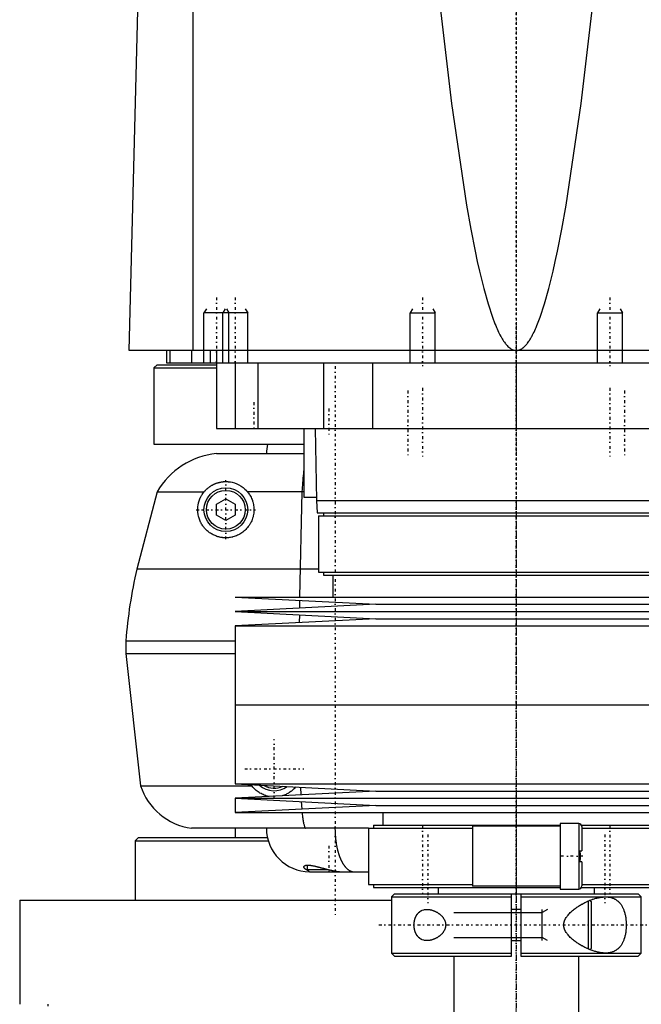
# Model space of a CAD drawing. Extents: x -90 to 90, y -1 to 818.
# Tile 2 of 5: x -80 to 20, y 288 to 446. Entities that reach past the tile are written whole.
import ezdxf

# ---------------------------------------------------------------- set-up
doc = ezdxf.new("R2010")
doc.units = 0
doc.linetypes.add('CENTER', pattern=[1.5, 0.45, -0.5, 0.05, -0.5])
for name, color, linetype in [('AM_0', 7, 'CONTINUOUS'), ('AM_10', 7, 'CONTINUOUS'), ('AM_7', 7, 'CENTER')]:
    doc.layers.add(name, color=color, linetype=linetype)

msp = doc.modelspace()

# ---------------------------------------------------------------- linework, layer by layer
at = {"layer": 'AM_0', "color": 7, "linetype": 'CONTINUOUS'}
for p, q in [((-51.74, 393), (-51.74, 453.55)), ((-62, 393), (-60.5, 449.85)), ((62, 393), (-62, 393)), ((-56, 393), (-56, 391)), ((-55.47, 393), (-55.47, 391)), ((-52, 393), (-52, 391)), ((-49, 393), (-49, 391)), ((-48, 393), (-48, 380.5)), ((-57.5, 390.7), (-58, 390.2)), ((-58, 390.2), (-58, 378)), ((-58, 390.2), (-48.01, 390.2)), ((-57.5, 390.7), (-48.01, 390.7)), ((-56, 391), (56, 391)), ((-45, 391), (-45, 380.5)), ((-41.36, 391), (-41.36, 380.5)), ((-30.85, 391), (-30.85, 380.5)), ((-23, 391), (-23, 380.5)), ((-13, 391), (-13, 391)), ((0, 391), (0, 380.5)), ((13, 391), (13, 391)), ((-48, 380.5), (48, 380.5)), ((-34, 380.5), (-34, 369.5)), ((-32.18, 380.5), (-32, 369)), ((-58, 378), (-34.04, 378)), ((-48, 376.5), (-34.01, 376.5)), ((-57.5, 370.35), (-60.75, 358)), ((-57.5, 370.35), (-49.98, 370.35)), ((-48, 368.37), (-46.5, 369.23)), ((-46.5, 369.23), (-45, 368.37)), ((-34, 370.35), (-43.02, 370.35)), ((-34.32, 370.35), (-34.69, 353.5)), ((-34, 369.5), (-32.01, 369.5)), ((-32, 369), (-31.9, 367)), ((-32, 369), (32, 369)), ((-48, 366.63), (-48, 368.37)), ((-45, 368.37), (-45, 366.63)), ((-46.5, 365.77), (-48, 366.63)), ((-45, 366.63), (-46.5, 365.77)), ((-31.9, 367), (31.9, 367)), ((-31.65, 366.5), (-31.65, 357.5)), ((-31.65, 366.5), (31.65, 366.5)), ((-30.85, 367), (-30.85, 366.5)), ((-31.65, 358), (-60.75, 358)), ((-31.65, 357.5), (31.65, 357.5)), ((-30.85, 357.5), (-30.85, 357)), ((-30.85, 357), (30.85, 357)), ((-29.35, 357), (-29.35, 353.5)), ((-45, 353.5), (-22.5, 352.35)), ((-45, 353.5), (45, 353.5)), ((-22.5, 352.35), (-45, 351.2)), ((-34.7, 352.98), (-34.72, 351.73)), ((-22.5, 352.35), (22.5, 352.35)), ((-45, 351.2), (-22.5, 350.05)), ((-45, 351.2), (45, 351.2)), ((-22.5, 350.05), (-45, 348.9)), ((-34.73, 350.68), (-34.74, 349.42)), ((-22.5, 350.05), (22.5, 350.05)), ((-45, 348.9), (-45, 336.25)), ((-45, 348.9), (45, 348.9)), ((-62.5, 346.5), (-62.5, 344.5)), ((-62.5, 346.5), (-45.01, 346.5)), ((-62.5, 344.5), (-60.15, 323.3)), ((-62.5, 344.5), (-45.01, 344.5)), ((-45, 336.25), (0, 336.25)), ((-45, 336.25), (-45, 323.6)), ((-45, 336.25), (45, 336.25)), ((-60.15, 323.3), (-42.35, 323.3)), ((-45, 323.6), (-22.5, 322.45)), ((-45, 323.6), (45, 323.6)), ((-22.5, 322.45), (-45, 321.3)), ((-34.55, 323.06), (-34.5, 321.83)), ((-22.5, 322.45), (22.5, 322.45)), ((-45, 321.3), (-22.5, 320.15)), ((-45, 321.3), (45, 321.3)), ((-45, 321.3), (-45, 319)), ((-22.5, 320.15), (-45, 319)), ((-34.44, 320.76), (-34.35, 319.54)), ((-22.5, 320.15), (22.5, 320.15)), ((-45, 319), (45, 319)), ((-21.35, 319), (-21.35, 317)), ((-22.85, 317), (-22.85, 316.5)), ((-22.85, 317), (7.01, 317)), ((10, 317.25), (7, 317.25)), ((7, 317.25), (7, 306.75)), ((10, 317.25), (10, 306.75)), ((10.44, 317), (22.85, 317)), ((-23.65, 316.5), (-52, 316.5)), ((-45, 316.5), (-45, 315)), ((-23.65, 316.5), (-23.65, 307.5)), ((-23.65, 316.5), (-7.01, 316.5)), ((-7, 316.8), (-7, 307.2)), ((7, 316.8), (-7, 316.8)), ((10.5, 316.75), (10.5, 312.9)), ((10.5, 316.5), (23.65, 316.5)), ((-60.5, 315), (-61, 314.5)), ((-61, 314.5), (-61, 305)), ((-61, 314.5), (-39.74, 314.5)), ((-60.5, 315), (-39.88, 315)), ((10.15, 312.9), (10.5, 312.9)), ((10.5, 311.1), (10.15, 311.1)), ((10.5, 311.1), (10.5, 307.25)), ((-33.5, 310.59), (-33.5, 309.9)), ((-33.5, 309.9), (-33.1, 309.5)), ((-33.5, 309.9), (-30.21, 309.9)), ((-33.1, 309.5), (-23.67, 309.5)), ((-23.65, 307.5), (-7.01, 307.5)), ((-22.85, 307.5), (-22.85, 307)), ((10.5, 307.5), (23.65, 307.5)), ((-22.85, 307), (7.01, 307)), ((-19.5, 306), (-20, 305.5)), ((-19.5, 306), (-0.75, 306)), ((-12.5, 307), (-12.5, 306)), ((7, 307.2), (-7, 307.2)), ((-0.75, 306), (0.75, 306)), ((-0.75, 296), (-0.75, 306)), ((0.75, 306), (19.5, 306)), ((0.75, 306), (0.75, 296)), ((7, 306.75), (10, 306.75)), ((10.44, 307), (22.85, 307)), ((12.5, 306), (12.5, 307)), ((20, 305.5), (19.5, 306)), ((-79.5, 305), (-79.5, 288.3)), ((-79.5, 305), (-20.02, 305)), ((-20, 305.5), (-20, 296.5)), ((-20, 305.5), (-0.75, 305.5)), ((0.75, 305.5), (20, 305.5)), ((11.5, 304.83), (11.5, 297.17)), ((12, 304.75), (11.8, 304.95)), ((12, 304.75), (12, 297.25)), ((20, 296.5), (20, 305.5)), ((0.75, 303.5), (-0.75, 303.5)), ((-0.75, 298.5), (0.75, 298.5)), ((-20, 296.5), (-19.5, 296)), ((-20, 296.5), (-0.75, 296.5)), ((0.75, 296.5), (20, 296.5)), ((11.8, 297.05), (12, 297.25)), ((19.5, 296), (20, 296.5)), ((-19.5, 296), (-0.75, 296)), ((-10, 296), (-10, 266)), ((0.75, 296), (19.5, 296)), ((10, 266), (10, 296)), ((-75, 288.3), (-75, 288))]:
    msp.add_line(p, q, dxfattribs=at)
for points in [[(-12.4, 449.85, 0), (-10.36, 432.54, 0), (-7.97, 416.27, 0), (-7.28, 412.41, 0), (-6.59, 408.89, 0), (-6.24, 407.26, 0), (-5.9, 405.72, 0), (-5.21, 402.91, 0), (-4.52, 400.44, 0), (-3.82, 398.33, 0), (-3.42, 397.26, 0), (-3.3, 396.98, 0), (-3.19, 396.7, 0), (-3.13, 396.57, 0), (-3.07, 396.44, 0), (-2.95, 396.18, 0), (-2.84, 395.94, 0), (-2.72, 395.7, 0), (-2.61, 395.48, 0), (-2.49, 395.26, 0), (-2.43, 395.16, 0), (-2.38, 395.06, 0), (-2.26, 394.86, 0), (-2.14, 394.68, 0), (-2.09, 394.59, 0), (-2.03, 394.5, 0), (-1.91, 394.33, 0), (-1.8, 394.18, 0), (-1.74, 394.1, 0), (-1.68, 394.03, 0), (-1.56, 393.89, 0), (-1.45, 393.77, 0), (-1.33, 393.65, 0), (-1.22, 393.54, 0), (-1.1, 393.44, 0), (-1.04, 393.4, 0), (-0.99, 393.35, 0), (-0.87, 393.28, 0), (-0.75, 393.21, 0), (-0.64, 393.15, 0), (-0.57, 393.12, 0), (-0.55, 393.11, 0), (-0.53, 393.1, 0), (-0.52, 393.1, 0), (-0.51, 393.1, 0), (-0.49, 393.09, 0), (-0.47, 393.08, 0), (-0.45, 393.08, 0), (-0.43, 393.07, 0), (-0.42, 393.06, 0), (-0.41, 393.06, 0), (-0.4, 393.06, 0), (-0.38, 393.05, 0), (-0.36, 393.05, 0), (-0.35, 393.04, 0), (-0.34, 393.04, 0), (-0.32, 393.04, 0), (-0.3, 393.03, 0), (-0.29, 393.03, 0), (-0.28, 393.03, 0), (-0.26, 393.02, 0), (-0.24, 393.02, 0), (-0.22, 393.02, 0), (-0.2, 393.01, 0), (-0.18, 393.01, 0), (-0.17, 393.01, 0), (-0.16, 393.01, 0), (-0.14, 393.01, 0), (-0.13, 393.01, 0), (-0.11, 393, 0), (-0.09, 393, 0), (-0.07, 393, 0), (-0.06, 393, 0), (-0.05, 393, 0), (-0.03, 393, 0), (-0.01, 393, 0), (0, 393, 0)], [(0, 393, 0), (0.01, 393, 0), (0.03, 393, 0), (0.05, 393, 0), (0.06, 393, 0), (0.07, 393, 0), (0.09, 393, 0), (0.11, 393, 0), (0.13, 393.01, 0), (0.14, 393.01, 0), (0.16, 393.01, 0), (0.17, 393.01, 0), (0.18, 393.01, 0), (0.2, 393.01, 0), (0.22, 393.02, 0), (0.24, 393.02, 0), (0.26, 393.02, 0), (0.28, 393.03, 0), (0.29, 393.03, 0), (0.3, 393.03, 0), (0.32, 393.04, 0), (0.34, 393.04, 0), (0.35, 393.04, 0), (0.36, 393.05, 0), (0.38, 393.05, 0), (0.4, 393.06, 0), (0.41, 393.06, 0), (0.42, 393.06, 0), (0.43, 393.07, 0), (0.45, 393.08, 0), (0.47, 393.08, 0), (0.49, 393.09, 0), (0.51, 393.1, 0), (0.52, 393.1, 0), (0.53, 393.1, 0), (0.55, 393.11, 0), (0.57, 393.12, 0), (0.59, 393.13, 0), (0.61, 393.13, 0), (0.63, 393.14, 0), (0.64, 393.15, 0), (0.65, 393.15, 0), (0.67, 393.16, 0), (0.69, 393.17, 0), (0.75, 393.21, 0), (0.87, 393.28, 0), (0.99, 393.35, 0), (1.04, 393.4, 0), (1.1, 393.44, 0), (1.22, 393.54, 0), (1.33, 393.65, 0), (1.45, 393.77, 0), (1.56, 393.89, 0), (1.68, 394.03, 0), (1.74, 394.1, 0), (1.8, 394.18, 0), (1.91, 394.33, 0), (2.03, 394.5, 0), (2.09, 394.59, 0), (2.14, 394.68, 0), (2.26, 394.86, 0), (2.38, 395.06, 0), (2.43, 395.16, 0), (2.49, 395.26, 0), (2.61, 395.48, 0), (2.72, 395.7, 0), (2.84, 395.94, 0), (2.95, 396.18, 0), (3.07, 396.44, 0), (3.13, 396.57, 0), (3.19, 396.7, 0), (3.3, 396.98, 0), (3.42, 397.26, 0), (3.82, 398.33, 0), (4.52, 400.44, 0), (5.21, 402.91, 0), (5.9, 405.72, 0), (6.24, 407.26, 0), (6.59, 408.89, 0), (7.28, 412.41, 0), (7.97, 416.27, 0), (10.36, 432.54, 0), (12.4, 449.85, 0)], [(-34, 374.03, 0), (-34.01, 373.95, 0), (-34.03, 373.77, 0), (-34.05, 373.6, 0), (-34.06, 373.51, 0), (-34.07, 373.42, 0), (-34.09, 373.24, 0), (-34.11, 373.05, 0), (-34.13, 372.85, 0), (-34.15, 372.66, 0), (-34.17, 372.45, 0), (-34.18, 372.35, 0), (-34.19, 372.25, 0), (-34.2, 372.04, 0), (-34.22, 371.83, 0), (-34.24, 371.61, 0), (-34.25, 371.39, 0), (-34.27, 371.16, 0), (-34.27, 371.05, 0), (-34.28, 370.93, 0), (-34.29, 370.7, 0), (-34.31, 370.47, 0), (-34.32, 370.35, 0)], [(-49.98, 370.35, 0), (-49.95, 370.39, 0), (-49.89, 370.45, 0), (-49.83, 370.52, 0), (-49.8, 370.56, 0), (-49.77, 370.59, 0), (-49.71, 370.66, 0), (-49.64, 370.72, 0), (-49.58, 370.78, 0), (-49.51, 370.84, 0), (-49.45, 370.9, 0), (-49.41, 370.93, 0), (-49.38, 370.96, 0), (-49.31, 371.02, 0), (-49.24, 371.07, 0), (-49.17, 371.13, 0), (-49.09, 371.18, 0), (-49.02, 371.23, 0), (-48.99, 371.25, 0), (-48.95, 371.28, 0), (-48.88, 371.32, 0), (-48.8, 371.37, 0), (-48.77, 371.39, 0), (-48.73, 371.41, 0), (-48.65, 371.45, 0), (-48.58, 371.49, 0), (-48.54, 371.51, 0), (-48.5, 371.53, 0), (-48.43, 371.57, 0), (-48.35, 371.6, 0), (-48.28, 371.63, 0), (-48.2, 371.67, 0), (-48.12, 371.7, 0), (-48.09, 371.71, 0), (-48.05, 371.73, 0), (-47.97, 371.75, 0), (-47.89, 371.78, 0), (-47.82, 371.8, 0), (-47.74, 371.82, 0), (-47.67, 371.85, 0), (-47.63, 371.86, 0), (-47.59, 371.87, 0), (-47.52, 371.88, 0), (-47.44, 371.9, 0), (-47.37, 371.92, 0), (-47.29, 371.93, 0), (-47.22, 371.94, 0), (-47.18, 371.95, 0), (-47.14, 371.95, 0), (-47.07, 371.96, 0), (-47, 371.97, 0), (-46.92, 371.98, 0), (-46.85, 371.99, 0), (-46.78, 371.99, 0), (-46.74, 371.99, 0), (-46.71, 372, 0), (-46.64, 372, 0), (-46.56, 372, 0), (-46.49, 372, 0), (-46.42, 372, 0), (-46.35, 372, 0), (-46.32, 372, 0), (-46.28, 371.99, 0), (-46.21, 371.99, 0), (-46.15, 371.99, 0), (-46.11, 371.98, 0), (-46.08, 371.98, 0), (-46.01, 371.97, 0), (-45.94, 371.97, 0), (-45.91, 371.96, 0), (-45.87, 371.96, 0), (-45.81, 371.95, 0), (-45.74, 371.94, 0), (-45.51, 371.89, 0), (-45.13, 371.79, 0), (-44.76, 371.65, 0), (-44.4, 371.48, 0), (-44.06, 371.28, 0), (-43.9, 371.17, 0), (-43.74, 371.06, 0), (-43.44, 370.8, 0), (-43.27, 370.63, 0), (-43.22, 370.58, 0), (-43.18, 370.53, 0), (-43.15, 370.51, 0), (-43.13, 370.48, 0), (-43.08, 370.43, 0), (-43.04, 370.38, 0), (-43.02, 370.35, 0)], [(-43.02, 370.35, 0), (-42.96, 370.28, 0), (-42.85, 370.14, 0), (-42.75, 369.99, 0), (-42.7, 369.91, 0), (-42.65, 369.83, 0), (-42.56, 369.67, 0), (-42.47, 369.5, 0), (-42.38, 369.32, 0), (-42.31, 369.14, 0), (-42.24, 368.95, 0), (-42.21, 368.86, 0), (-42.18, 368.76, 0), (-42.13, 368.56, 0), (-42.08, 368.36, 0), (-42.05, 368.16, 0), (-42.02, 367.96, 0), (-42.01, 367.75, 0), (-42, 367.65, 0), (-42, 367.55, 0), (-42, 367.35, 0), (-42.01, 367.14, 0), (-42.02, 367.04, 0), (-42.03, 366.94, 0), (-42.06, 366.74, 0), (-42.1, 366.54, 0), (-42.13, 366.44, 0), (-42.15, 366.34, 0), (-42.21, 366.13, 0), (-42.28, 365.93, 0), (-42.36, 365.73, 0), (-42.45, 365.54, 0), (-42.55, 365.35, 0), (-42.6, 365.25, 0), (-42.66, 365.16, 0), (-42.77, 364.98, 0), (-42.9, 364.8, 0), (-43.03, 364.64, 0), (-43.17, 364.48, 0), (-43.31, 364.32, 0), (-43.39, 364.25, 0), (-43.46, 364.18, 0), (-43.62, 364.04, 0), (-43.77, 363.92, 0), (-43.94, 363.8, 0), (-44.1, 363.69, 0), (-44.27, 363.59, 0), (-44.36, 363.54, 0), (-44.45, 363.5, 0), (-44.62, 363.41, 0), (-44.8, 363.33, 0), (-44.99, 363.26, 0), (-45.17, 363.2, 0), (-45.36, 363.15, 0), (-45.45, 363.12, 0), (-45.54, 363.1, 0), (-45.73, 363.07, 0), (-45.91, 363.04, 0), (-46.09, 363.02, 0), (-46.28, 363.01, 0), (-46.45, 363, 0), (-46.54, 363, 0), (-46.63, 363, 0), (-46.8, 363.01, 0), (-46.97, 363.02, 0), (-47.05, 363.03, 0), (-47.14, 363.05, 0), (-47.3, 363.07, 0), (-47.45, 363.1, 0), (-47.53, 363.12, 0), (-47.61, 363.14, 0), (-47.77, 363.18, 0), (-47.93, 363.23, 0), (-48.08, 363.29, 0), (-48.23, 363.35, 0), (-48.38, 363.41, 0), (-48.46, 363.45, 0), (-48.53, 363.48, 0), (-48.67, 363.56, 0), (-48.82, 363.64, 0), (-48.95, 363.73, 0), (-49.09, 363.82, 0), (-49.22, 363.91, 0), (-49.28, 363.96, 0), (-49.35, 364.01, 0), (-49.47, 364.12, 0), (-49.59, 364.23, 0), (-49.7, 364.34, 0), (-49.81, 364.45, 0), (-49.92, 364.57, 0), (-49.97, 364.63, 0), (-50.02, 364.69, 0), (-50.11, 364.82, 0), (-50.2, 364.94, 0), (-50.29, 365.07, 0), (-50.37, 365.21, 0), (-50.45, 365.35, 0), (-50.49, 365.43, 0), (-50.53, 365.5, 0), (-50.6, 365.65, 0), (-50.67, 365.81, 0), (-50.73, 365.97, 0), (-50.79, 366.14, 0), (-50.84, 366.31, 0), (-50.86, 366.4, 0), (-50.88, 366.49, 0), (-50.92, 366.67, 0), (-50.95, 366.85, 0), (-50.97, 366.94, 0), (-50.98, 367.04, 0), (-50.99, 367.22, 0), (-51, 367.42, 0), (-51, 367.51, 0), (-51, 367.61, 0), (-50.99, 367.8, 0), (-50.97, 368, 0), (-50.95, 368.2, 0), (-50.91, 368.4, 0), (-50.88, 368.51, 0), (-50.88, 368.55, 0), (-50.87, 368.58, 0), (-50.86, 368.6, 0), (-50.86, 368.61, 0), (-50.85, 368.65, 0), (-50.84, 368.68, 0), (-50.84, 368.7, 0), (-50.83, 368.71, 0), (-50.82, 368.75, 0), (-50.81, 368.78, 0), (-50.81, 368.8, 0), (-50.8, 368.81, 0), (-50.79, 368.85, 0), (-50.78, 368.88, 0), (-50.77, 368.91, 0), (-50.76, 368.95, 0), (-50.75, 368.98, 0), (-50.74, 369, 0), (-50.74, 369.01, 0), (-50.73, 369.05, 0), (-50.71, 369.08, 0), (-50.7, 369.11, 0), (-50.69, 369.14, 0), (-50.68, 369.18, 0), (-50.67, 369.19, 0), (-50.66, 369.21, 0), (-50.65, 369.24, 0), (-50.64, 369.27, 0), (-50.62, 369.31, 0), (-50.61, 369.34, 0), (-50.59, 369.37, 0), (-50.59, 369.39, 0), (-50.58, 369.4, 0), (-50.56, 369.43, 0), (-50.55, 369.47, 0), (-50.49, 369.58, 0), (-50.39, 369.76, 0), (-50.34, 369.85, 0), (-50.28, 369.94, 0), (-50.17, 370.11, 0), (-50.05, 370.27, 0), (-49.98, 370.35, 0)], [(-42.35, 323.3, 0), (-42.37, 323.33, 0), (-42.41, 323.38, 0), (-42.45, 323.44, 0), (-42.47, 323.47, 0)], [(-39.58, 321.58, 0), (-39.67, 321.59, 0), (-39.85, 321.64, 0), (-40.02, 321.68, 0), (-40.11, 321.71, 0), (-40.2, 321.74, 0), (-40.37, 321.8, 0), (-40.54, 321.87, 0), (-40.71, 321.95, 0), (-40.87, 322.03, 0), (-41.04, 322.12, 0), (-41.12, 322.17, 0), (-41.19, 322.22, 0), (-41.35, 322.33, 0), (-41.5, 322.44, 0), (-41.64, 322.55, 0), (-41.78, 322.68, 0), (-41.92, 322.81, 0), (-41.99, 322.87, 0), (-42.05, 322.94, 0), (-42.17, 323.08, 0), (-42.29, 323.23, 0), (-42.35, 323.3, 0)], [(-35.31, 323.1, 0), (-35.35, 323.05, 0), (-35.45, 322.94, 0), (-35.55, 322.83, 0), (-35.61, 322.78, 0), (-35.66, 322.73, 0), (-35.77, 322.63, 0), (-35.88, 322.54, 0), (-35.99, 322.44, 0), (-36.11, 322.36, 0), (-36.23, 322.27, 0), (-36.29, 322.23, 0), (-36.35, 322.19, 0), (-36.47, 322.12, 0), (-36.6, 322.05, 0), (-36.73, 321.98, 0), (-36.86, 321.92, 0), (-36.99, 321.86, 0), (-37.06, 321.83, 0), (-37.13, 321.8, 0), (-37.26, 321.75, 0), (-37.4, 321.71, 0), (-37.47, 321.68, 0)], [(-34.3, 319, 0), (-34.29, 318.88, 0), (-34.27, 318.67, 0), (-34.24, 318.46, 0), (-34.23, 318.36, 0), (-34.22, 318.26, 0), (-34.19, 318.08, 0), (-34.16, 317.9, 0), (-34.13, 317.73, 0), (-34.11, 317.56, 0), (-34.08, 317.41, 0), (-34.06, 317.34, 0), (-34.05, 317.27, 0), (-34.02, 317.14, 0), (-33.98, 317.02, 0), (-33.95, 316.91, 0), (-33.92, 316.81, 0), (-33.89, 316.72, 0), (-33.87, 316.68, 0), (-33.85, 316.65, 0), (-33.82, 316.58, 0), (-33.79, 316.52, 0), (-33.77, 316.5, 0)], [(-29.03, 316.5, 0), (-29.03, 316.45, 0), (-29.03, 316.35, 0), (-29.02, 316.24, 0), (-29.02, 316.19, 0), (-29.02, 316.14, 0), (-29.02, 316.04, 0), (-29.02, 315.94, 0), (-29.01, 315.83, 0), (-29.01, 315.73, 0), (-29, 315.63, 0), (-29, 315.58, 0), (-29, 315.53, 0), (-28.99, 315.43, 0), (-28.98, 315.33, 0), (-28.97, 315.23, 0), (-28.97, 315.13, 0), (-28.96, 315.03, 0), (-28.95, 314.98, 0), (-28.95, 314.93, 0), (-28.94, 314.83, 0), (-28.93, 314.73, 0), (-28.92, 314.68, 0), (-28.91, 314.63, 0), (-28.9, 314.53, 0), (-28.89, 314.43, 0), (-28.88, 314.38, 0), (-28.88, 314.33, 0), (-28.86, 314.24, 0), (-28.85, 314.14, 0), (-28.83, 314.04, 0), (-28.82, 313.95, 0), (-28.8, 313.85, 0), (-28.79, 313.81, 0), (-28.78, 313.76, 0), (-28.76, 313.66, 0), (-28.75, 313.57, 0), (-28.73, 313.48, 0), (-28.71, 313.39, 0), (-28.69, 313.29, 0), (-28.68, 313.25, 0), (-28.67, 313.2, 0), (-28.64, 313.11, 0), (-28.62, 313.03, 0), (-28.6, 312.94, 0), (-28.58, 312.85, 0), (-28.55, 312.76, 0), (-28.54, 312.72, 0), (-28.53, 312.68, 0), (-28.5, 312.59, 0), (-28.48, 312.51, 0), (-28.45, 312.42, 0), (-28.43, 312.34, 0), (-28.4, 312.26, 0), (-28.39, 312.22, 0), (-28.37, 312.18, 0), (-28.35, 312.1, 0), (-28.32, 312.02, 0), (-28.29, 311.94, 0), (-28.26, 311.87, 0), (-28.23, 311.79, 0), (-28.21, 311.75, 0), (-28.2, 311.72, 0), (-28.17, 311.64, 0), (-28.14, 311.57, 0), (-28.12, 311.53, 0), (-28.1, 311.5, 0), (-28.07, 311.43, 0), (-28.04, 311.36, 0), (-28.02, 311.32, 0), (-28.01, 311.29, 0), (-27.97, 311.22, 0), (-27.94, 311.15, 0), (-27.9, 311.09, 0), (-27.87, 311.02, 0), (-27.83, 310.96, 0), (-27.81, 310.93, 0), (-27.8, 310.9, 0), (-27.76, 310.84, 0), (-27.72, 310.78, 0), (-27.69, 310.72, 0), (-27.65, 310.67, 0), (-27.61, 310.61, 0), (-27.59, 310.58, 0), (-27.57, 310.56, 0), (-27.54, 310.5, 0), (-27.5, 310.45, 0), (-27.46, 310.4, 0), (-27.42, 310.35, 0), (-27.38, 310.3, 0), (-27.36, 310.28, 0), (-27.34, 310.26, 0), (-27.3, 310.21, 0), (-27.26, 310.17, 0), (-27.22, 310.13, 0), (-27.17, 310.08, 0), (-27.13, 310.04, 0), (-27.11, 310.03, 0), (-27.09, 310.01, 0), (-27.05, 309.97, 0), (-27.01, 309.93, 0), (-26.96, 309.9, 0), (-26.92, 309.87, 0), (-26.88, 309.83, 0), (-26.85, 309.82, 0), (-26.83, 309.8, 0), (-26.79, 309.78, 0), (-26.75, 309.75, 0), (-26.72, 309.73, 0), (-26.7, 309.72, 0), (-26.66, 309.7, 0), (-26.61, 309.67, 0), (-26.59, 309.66, 0), (-26.57, 309.65, 0), (-26.52, 309.63, 0), (-26.48, 309.61, 0), (-26.43, 309.6, 0), (-26.39, 309.58, 0), (-26.34, 309.57, 0), (-26.32, 309.56, 0), (-26.3, 309.55, 0), (-26.25, 309.54, 0), (-26.21, 309.53, 0), (-26.16, 309.52, 0), (-26.12, 309.51, 0), (-26.07, 309.51, 0), (-26.05, 309.51, 0), (-26.02, 309.5, 0), (-25.98, 309.5, 0), (-25.93, 309.5, 0), (-25.91, 309.5, 0)], [(10.15, 311.1, 0), (10.15, 311.11, 0), (10.16, 311.12, 0), (10.17, 311.14, 0), (10.17, 311.15, 0), (10.17, 311.15, 0), (10.18, 311.17, 0), (10.19, 311.19, 0), (10.19, 311.2, 0), (10.2, 311.22, 0), (10.2, 311.23, 0), (10.21, 311.24, 0), (10.21, 311.25, 0), (10.21, 311.26, 0), (10.22, 311.28, 0), (10.23, 311.34, 0), (10.24, 311.39, 0), (10.25, 311.44, 0), (10.27, 311.54, 0), (10.28, 311.64, 0), (10.29, 311.75, 0), (10.3, 311.85, 0), (10.3, 311.95, 0), (10.3, 312, 0), (10.3, 312.05, 0), (10.3, 312.15, 0), (10.29, 312.25, 0), (10.28, 312.36, 0), (10.27, 312.46, 0), (10.25, 312.56, 0), (10.24, 312.61, 0), (10.23, 312.66, 0), (10.22, 312.72, 0), (10.21, 312.74, 0), (10.21, 312.75, 0), (10.21, 312.76, 0), (10.2, 312.77, 0), (10.2, 312.78, 0), (10.19, 312.8, 0), (10.19, 312.81, 0), (10.18, 312.83, 0), (10.17, 312.85, 0), (10.17, 312.85, 0), (10.17, 312.86, 0), (10.16, 312.88, 0), (10.15, 312.89, 0), (10.15, 312.9, 0)], [(-34, 310.3, 0), (-34, 310.31, 0), (-34, 310.32, 0), (-34, 310.34, 0), (-33.99, 310.35, 0), (-33.99, 310.36, 0), (-33.98, 310.38, 0), (-33.98, 310.39, 0), (-33.97, 310.41, 0), (-33.95, 310.43, 0), (-33.94, 310.44, 0), (-33.93, 310.45, 0), (-33.93, 310.45, 0), (-33.91, 310.47, 0), (-33.89, 310.48, 0), (-33.87, 310.49, 0), (-33.85, 310.51, 0), (-33.83, 310.52, 0), (-33.82, 310.52, 0), (-33.81, 310.53, 0), (-33.78, 310.54, 0), (-33.75, 310.55, 0), (-33.74, 310.55, 0), (-33.72, 310.56, 0), (-33.69, 310.56, 0), (-33.66, 310.57, 0), (-33.64, 310.57, 0), (-33.63, 310.58, 0), (-33.59, 310.58, 0), (-33.55, 310.58, 0), (-33.52, 310.59, 0), (-33.48, 310.59, 0), (-33.44, 310.59, 0), (-33.41, 310.59, 0), (-33.39, 310.59, 0), (-33.35, 310.59, 0), (-33.3, 310.59, 0), (-33.26, 310.59, 0), (-33.21, 310.59, 0), (-33.16, 310.58, 0), (-33.13, 310.58, 0), (-33.11, 310.58, 0), (-33.05, 310.57, 0), (-33, 310.57, 0), (-32.95, 310.56, 0), (-32.89, 310.55, 0), (-32.83, 310.54, 0), (-32.8, 310.54, 0), (-32.77, 310.53, 0), (-32.72, 310.52, 0), (-32.66, 310.51, 0), (-32.59, 310.5, 0), (-32.53, 310.49, 0), (-32.47, 310.48, 0), (-32.44, 310.47, 0), (-32.4, 310.46, 0), (-32.34, 310.45, 0), (-32.27, 310.43, 0), (-32.21, 310.42, 0), (-32.14, 310.4, 0), (-32.07, 310.39, 0), (-32.04, 310.38, 0), (-32, 310.37, 0), (-31.93, 310.35, 0), (-31.86, 310.33, 0), (-31.82, 310.33, 0), (-31.79, 310.32, 0), (-31.72, 310.3, 0), (-31.64, 310.28, 0), (-31.61, 310.27, 0), (-31.57, 310.26, 0), (-31.5, 310.24, 0), (-31.42, 310.22, 0), (-31.35, 310.2, 0), (-31.27, 310.18, 0), (-31.19, 310.16, 0), (-31.16, 310.15, 0), (-31.12, 310.14, 0), (-31.04, 310.12, 0), (-30.96, 310.1, 0), (-30.89, 310.08, 0), (-30.81, 310.06, 0), (-30.73, 310.04, 0), (-30.69, 310.03, 0), (-30.65, 310.01, 0), (-30.57, 309.99, 0), (-30.49, 309.97, 0), (-30.41, 309.95, 0), (-30.33, 309.93, 0), (-30.25, 309.91, 0), (-30.21, 309.9, 0), (-30.18, 309.89, 0), (-30.1, 309.87, 0), (-30.02, 309.85, 0), (-29.93, 309.83, 0), (-29.85, 309.81, 0), (-29.77, 309.79, 0), (-29.73, 309.79, 0), (-29.69, 309.78, 0), (-29.61, 309.76, 0), (-29.53, 309.74, 0), (-29.45, 309.72, 0), (-29.37, 309.71, 0), (-29.3, 309.69, 0), (-29.26, 309.68, 0), (-29.22, 309.67, 0), (-29.14, 309.66, 0), (-29.06, 309.64, 0), (-29.02, 309.64, 0), (-28.98, 309.63, 0), (-28.9, 309.62, 0), (-28.82, 309.6, 0), (-28.78, 309.6, 0), (-28.74, 309.59, 0), (-28.67, 309.58, 0), (-28.59, 309.57, 0), (-28.52, 309.56, 0), (-28.44, 309.55, 0), (-28.37, 309.54, 0), (-28.33, 309.54, 0), (-28.29, 309.53, 0), (-28.22, 309.53, 0), (-28.15, 309.52, 0), (-28.07, 309.51, 0), (-28, 309.51, 0), (-27.93, 309.51, 0), (-27.9, 309.5, 0), (-27.86, 309.5, 0), (-27.79, 309.5, 0), (-27.72, 309.5, 0), (-27.69, 309.5, 0)], [(-33.31, 309.71, 0), (-33.34, 309.72, 0), (-33.42, 309.75, 0), (-33.48, 309.78, 0), (-33.52, 309.8, 0), (-33.55, 309.81, 0), (-33.61, 309.84, 0), (-33.66, 309.88, 0), (-33.71, 309.91, 0), (-33.76, 309.94, 0), (-33.8, 309.98, 0), (-33.82, 309.99, 0), (-33.84, 310.01, 0), (-33.88, 310.05, 0), (-33.91, 310.08, 0), (-33.93, 310.11, 0), (-33.96, 310.15, 0), (-33.97, 310.18, 0), (-33.98, 310.2, 0), (-33.99, 310.22, 0), (-34, 310.25, 0), (-34, 310.28, 0), (-34, 310.3, 0)], [(14.28, 296.5, 0), (14.22, 296.5, 0), (14.09, 296.5, 0), (13.96, 296.51, 0), (13.9, 296.52, 0), (13.83, 296.52, 0), (13.7, 296.54, 0), (13.57, 296.55, 0), (13.43, 296.58, 0), (13.29, 296.6, 0), (13.15, 296.63, 0), (13.08, 296.64, 0), (13.01, 296.66, 0), (12.87, 296.69, 0), (12.73, 296.73, 0), (12.58, 296.77, 0), (12.44, 296.82, 0), (12.29, 296.87, 0), (12.22, 296.89, 0), (12.15, 296.92, 0), (12, 296.97, 0), (11.85, 297.03, 0), (11.78, 297.05, 0), (11.7, 297.08, 0), (11.56, 297.15, 0), (11.41, 297.21, 0), (11.34, 297.24, 0), (11.26, 297.28, 0), (11.11, 297.35, 0), (10.97, 297.42, 0), (10.82, 297.49, 0), (10.68, 297.57, 0), (10.53, 297.65, 0), (10.46, 297.69, 0), (10.39, 297.73, 0), (10.25, 297.81, 0), (10.11, 297.9, 0), (9.97, 297.98, 0), (9.83, 298.07, 0), (9.7, 298.16, 0), (9.63, 298.21, 0), (9.56, 298.25, 0), (9.43, 298.35, 0), (9.29, 298.45, 0), (9.16, 298.56, 0), (9.02, 298.67, 0), (8.89, 298.78, 0), (8.83, 298.84, 0), (8.76, 298.9, 0), (8.64, 299.02, 0), (8.51, 299.14, 0), (8.39, 299.27, 0), (8.28, 299.4, 0), (8.17, 299.53, 0), (8.12, 299.6, 0), (8.07, 299.67, 0), (7.98, 299.81, 0), (7.89, 299.95, 0), (7.82, 300.1, 0), (7.78, 300.19, 0), (7.76, 300.22, 0), (7.75, 300.24, 0), (7.75, 300.26, 0), (7.74, 300.27, 0), (7.73, 300.29, 0), (7.72, 300.32, 0), (7.71, 300.35, 0), (7.71, 300.37, 0), (7.7, 300.4, 0), (7.69, 300.41, 0), (7.69, 300.43, 0), (7.68, 300.45, 0), (7.67, 300.48, 0), (7.67, 300.49, 0), (7.67, 300.51, 0), (7.66, 300.53, 0), (7.65, 300.56, 0), (7.65, 300.57, 0), (7.65, 300.59, 0), (7.64, 300.61, 0), (7.63, 300.64, 0), (7.63, 300.67, 0), (7.62, 300.7, 0), (7.62, 300.73, 0), (7.62, 300.74, 0), (7.62, 300.75, 0), (7.61, 300.78, 0), (7.61, 300.81, 0), (7.61, 300.84, 0), (7.6, 300.87, 0), (7.6, 300.9, 0), (7.6, 300.91, 0), (7.6, 300.93, 0), (7.6, 300.96, 0), (7.6, 300.99, 0), (7.6, 301, 0), (7.6, 301.01, 0), (7.6, 301.04, 0), (7.6, 301.07, 0), (7.6, 301.09, 0), (7.6, 301.1, 0), (7.6, 301.13, 0), (7.61, 301.16, 0), (7.61, 301.19, 0), (7.61, 301.22, 0), (7.62, 301.25, 0), (7.62, 301.26, 0), (7.62, 301.27, 0), (7.62, 301.3, 0), (7.63, 301.33, 0), (7.63, 301.36, 0), (7.64, 301.39, 0), (7.65, 301.41, 0), (7.65, 301.43, 0), (7.65, 301.44, 0), (7.66, 301.47, 0), (7.67, 301.49, 0), (7.67, 301.51, 0), (7.67, 301.52, 0), (7.68, 301.55, 0), (7.69, 301.57, 0), (7.69, 301.59, 0), (7.7, 301.6, 0), (7.71, 301.63, 0), (7.71, 301.65, 0), (7.72, 301.68, 0), (7.73, 301.71, 0), (7.74, 301.73, 0), (7.75, 301.74, 0), (7.75, 301.76, 0), (7.76, 301.78, 0), (7.78, 301.81, 0), (7.82, 301.9, 0), (7.89, 302.05, 0), (7.98, 302.19, 0), (8.07, 302.33, 0), (8.12, 302.4, 0), (8.17, 302.47, 0), (8.28, 302.6, 0), (8.39, 302.73, 0), (8.51, 302.86, 0), (8.64, 302.98, 0), (8.76, 303.1, 0), (8.83, 303.16, 0), (8.89, 303.22, 0), (9.02, 303.33, 0), (9.16, 303.44, 0), (9.29, 303.55, 0), (9.43, 303.65, 0), (9.56, 303.75, 0), (9.63, 303.79, 0), (9.7, 303.84, 0), (9.83, 303.93, 0), (9.97, 304.02, 0), (10.11, 304.1, 0), (10.25, 304.19, 0), (10.39, 304.27, 0), (10.46, 304.31, 0), (10.53, 304.35, 0), (10.68, 304.43, 0), (10.82, 304.51, 0), (10.97, 304.58, 0), (11.11, 304.65, 0), (11.26, 304.72, 0), (11.34, 304.76, 0), (11.41, 304.79, 0), (11.56, 304.85, 0), (11.7, 304.92, 0), (11.78, 304.95, 0), (11.85, 304.97, 0), (12, 305.03, 0), (12.15, 305.08, 0), (12.22, 305.11, 0), (12.29, 305.13, 0), (12.44, 305.18, 0), (12.58, 305.23, 0), (12.73, 305.27, 0), (12.87, 305.31, 0), (13.01, 305.34, 0), (13.08, 305.36, 0), (13.15, 305.37, 0), (13.29, 305.4, 0), (13.43, 305.42, 0), (13.57, 305.45, 0), (13.7, 305.46, 0), (13.83, 305.48, 0), (13.9, 305.48, 0), (13.96, 305.49, 0), (14.09, 305.5, 0), (14.22, 305.5, 0), (14.28, 305.5, 0)], [(14.28, 305.5, 0), (14.33, 305.5, 0), (14.43, 305.5, 0), (14.53, 305.49, 0), (14.58, 305.49, 0), (14.63, 305.49, 0), (14.73, 305.47, 0), (14.83, 305.46, 0), (14.93, 305.45, 0), (15.03, 305.43, 0), (15.13, 305.41, 0), (15.18, 305.39, 0), (15.23, 305.38, 0), (15.32, 305.35, 0), (15.42, 305.32, 0), (15.51, 305.29, 0), (15.6, 305.25, 0), (15.69, 305.21, 0), (15.74, 305.18, 0), (15.78, 305.16, 0), (15.87, 305.11, 0), (15.96, 305.06, 0), (16, 305.03, 0), (16.04, 305, 0), (16.12, 304.94, 0), (16.2, 304.88, 0), (16.24, 304.85, 0), (16.28, 304.82, 0), (16.36, 304.75, 0), (16.43, 304.67, 0), (16.5, 304.6, 0), (16.57, 304.52, 0), (16.64, 304.44, 0), (16.67, 304.39, 0), (16.71, 304.35, 0), (16.77, 304.26, 0), (16.83, 304.17, 0), (16.89, 304.08, 0), (16.94, 303.98, 0), (17, 303.88, 0), (17.02, 303.82, 0), (17.05, 303.77, 0), (17.1, 303.66, 0), (17.15, 303.55, 0), (17.2, 303.43, 0), (17.24, 303.31, 0), (17.28, 303.18, 0), (17.3, 303.12, 0), (17.32, 303.05, 0), (17.36, 302.92, 0), (17.39, 302.79, 0), (17.43, 302.65, 0), (17.46, 302.51, 0), (17.48, 302.37, 0), (17.49, 302.3, 0), (17.51, 302.23, 0), (17.53, 302.09, 0), (17.55, 301.94, 0), (17.56, 301.8, 0), (17.57, 301.65, 0), (17.58, 301.51, 0), (17.59, 301.43, 0), (17.59, 301.36, 0), (17.6, 301.22, 0), (17.6, 301.07, 0), (17.6, 301, 0), (17.6, 300.93, 0), (17.6, 300.78, 0), (17.59, 300.64, 0), (17.59, 300.57, 0), (17.58, 300.49, 0), (17.57, 300.35, 0), (17.56, 300.2, 0), (17.55, 300.06, 0), (17.53, 299.91, 0), (17.51, 299.77, 0), (17.49, 299.7, 0), (17.48, 299.63, 0), (17.46, 299.49, 0), (17.43, 299.35, 0), (17.39, 299.21, 0), (17.36, 299.08, 0), (17.32, 298.95, 0), (17.3, 298.88, 0), (17.28, 298.82, 0), (17.24, 298.69, 0), (17.2, 298.57, 0), (17.15, 298.45, 0), (17.1, 298.34, 0), (17.05, 298.23, 0), (17.02, 298.18, 0), (17, 298.12, 0), (16.94, 298.02, 0), (16.89, 297.92, 0), (16.83, 297.83, 0), (16.77, 297.74, 0), (16.71, 297.65, 0), (16.67, 297.61, 0), (16.64, 297.56, 0), (16.57, 297.48, 0), (16.5, 297.4, 0), (16.43, 297.33, 0), (16.36, 297.25, 0), (16.28, 297.18, 0), (16.24, 297.15, 0), (16.2, 297.12, 0), (16.12, 297.06, 0), (16.04, 297, 0), (16, 296.97, 0), (15.96, 296.94, 0), (15.87, 296.89, 0), (15.78, 296.84, 0), (15.74, 296.82, 0), (15.69, 296.79, 0), (15.6, 296.75, 0), (15.51, 296.71, 0), (15.42, 296.68, 0), (15.32, 296.65, 0), (15.23, 296.62, 0), (15.18, 296.61, 0), (15.13, 296.59, 0), (15.03, 296.57, 0), (14.93, 296.55, 0), (14.83, 296.54, 0), (14.73, 296.53, 0), (14.63, 296.51, 0), (14.58, 296.51, 0), (14.53, 296.51, 0), (14.43, 296.5, 0), (14.33, 296.5, 0), (14.28, 296.5, 0)], [(-16.36, 301, 0), (-16.36, 301.02, 0), (-16.36, 301.06, 0), (-16.36, 301.1, 0), (-16.36, 301.12, 0), (-16.36, 301.14, 0), (-16.36, 301.18, 0), (-16.36, 301.23, 0), (-16.35, 301.27, 0), (-16.35, 301.31, 0), (-16.35, 301.35, 0), (-16.34, 301.37, 0), (-16.34, 301.39, 0), (-16.34, 301.43, 0), (-16.33, 301.47, 0), (-16.33, 301.51, 0), (-16.32, 301.55, 0), (-16.31, 301.59, 0), (-16.31, 301.62, 0), (-16.31, 301.64, 0), (-16.3, 301.68, 0), (-16.29, 301.72, 0), (-16.28, 301.74, 0), (-16.28, 301.76, 0), (-16.27, 301.8, 0), (-16.26, 301.83, 0), (-16.26, 301.85, 0), (-16.25, 301.87, 0), (-16.24, 301.91, 0), (-16.23, 301.95, 0), (-16.22, 301.99, 0), (-16.21, 302.03, 0), (-16.19, 302.06, 0), (-16.19, 302.08, 0), (-16.18, 302.1, 0), (-16.17, 302.14, 0), (-16.15, 302.17, 0), (-16.14, 302.21, 0), (-16.13, 302.24, 0), (-16.11, 302.28, 0), (-16.1, 302.29, 0), (-16.1, 302.31, 0), (-16.08, 302.35, 0), (-16.06, 302.38, 0), (-16.05, 302.41, 0), (-16.03, 302.44, 0), (-16.01, 302.47, 0), (-16.01, 302.49, 0), (-16, 302.5, 0), (-15.98, 302.53, 0), (-15.96, 302.56, 0), (-15.94, 302.59, 0), (-15.93, 302.62, 0), (-15.91, 302.65, 0), (-15.9, 302.66, 0), (-15.89, 302.68, 0), (-15.87, 302.7, 0), (-15.85, 302.73, 0), (-15.83, 302.75, 0), (-15.81, 302.78, 0), (-15.79, 302.81, 0), (-15.78, 302.82, 0), (-15.77, 302.83, 0), (-15.75, 302.85, 0), (-15.73, 302.88, 0), (-15.72, 302.89, 0), (-15.71, 302.9, 0), (-15.69, 302.92, 0), (-15.67, 302.95, 0), (-15.66, 302.96, 0), (-15.64, 302.97, 0), (-15.62, 302.99, 0), (-15.6, 303.01, 0), (-15.58, 303.03, 0), (-15.55, 303.05, 0), (-15.53, 303.07, 0), (-15.52, 303.08, 0), (-15.51, 303.09, 0), (-15.48, 303.11, 0), (-15.46, 303.13, 0), (-15.43, 303.15, 0), (-15.41, 303.17, 0), (-15.38, 303.18, 0), (-15.37, 303.19, 0), (-15.36, 303.2, 0), (-15.33, 303.22, 0), (-15.31, 303.23, 0), (-15.28, 303.25, 0), (-15.25, 303.26, 0), (-15.23, 303.28, 0), (-15.21, 303.28, 0), (-15.2, 303.29, 0), (-15.17, 303.3, 0), (-15.15, 303.32, 0), (-15.05, 303.36, 0), (-14.88, 303.42, 0), (-14.8, 303.44, 0), (-14.71, 303.46, 0), (-14.54, 303.49, 0), (-14.37, 303.5, 0), (-14.28, 303.5, 0)], [(-14.28, 303.5, 0), (-14.25, 303.5, 0), (-14.19, 303.5, 0), (-14.12, 303.49, 0), (-14.09, 303.49, 0), (-14.06, 303.49, 0), (-13.99, 303.48, 0), (-13.93, 303.47, 0), (-13.86, 303.46, 0), (-13.79, 303.45, 0), (-13.72, 303.44, 0), (-13.69, 303.43, 0), (-13.65, 303.42, 0), (-13.58, 303.41, 0), (-13.52, 303.39, 0), (-13.45, 303.37, 0), (-13.38, 303.34, 0), (-13.31, 303.32, 0), (-13.27, 303.31, 0), (-13.24, 303.29, 0), (-13.17, 303.27, 0), (-13.1, 303.24, 0), (-13.06, 303.22, 0), (-13.03, 303.21, 0), (-12.96, 303.18, 0), (-12.89, 303.14, 0), (-12.86, 303.12, 0), (-12.82, 303.11, 0), (-12.76, 303.07, 0), (-12.69, 303.03, 0), (-12.62, 302.99, 0), (-12.56, 302.95, 0), (-12.49, 302.9, 0), (-12.46, 302.88, 0), (-12.43, 302.86, 0), (-12.36, 302.81, 0), (-12.3, 302.77, 0), (-12.24, 302.72, 0), (-12.18, 302.67, 0), (-12.12, 302.62, 0), (-12.09, 302.59, 0), (-12.06, 302.56, 0), (-12.01, 302.51, 0), (-11.95, 302.45, 0), (-11.89, 302.39, 0), (-11.84, 302.32, 0), (-11.78, 302.26, 0), (-11.76, 302.22, 0), (-11.73, 302.19, 0), (-11.68, 302.12, 0), (-11.63, 302.05, 0), (-11.58, 301.97, 0), (-11.54, 301.89, 0), (-11.5, 301.82, 0), (-11.48, 301.78, 0), (-11.46, 301.74, 0), (-11.43, 301.65, 0), (-11.4, 301.57, 0), (-11.37, 301.48, 0), (-11.35, 301.4, 0), (-11.33, 301.31, 0), (-11.32, 301.27, 0), (-11.32, 301.22, 0), (-11.31, 301.13, 0), (-11.3, 301.04, 0), (-11.3, 301, 0), (-11.3, 300.96, 0), (-11.31, 300.87, 0), (-11.32, 300.78, 0), (-11.32, 300.73, 0), (-11.33, 300.69, 0), (-11.35, 300.6, 0), (-11.37, 300.52, 0), (-11.4, 300.43, 0), (-11.43, 300.35, 0), (-11.46, 300.26, 0), (-11.48, 300.22, 0), (-11.5, 300.18, 0), (-11.54, 300.11, 0), (-11.58, 300.03, 0), (-11.63, 299.95, 0), (-11.68, 299.88, 0), (-11.73, 299.81, 0), (-11.76, 299.78, 0), (-11.78, 299.74, 0), (-11.84, 299.68, 0), (-11.89, 299.61, 0), (-11.95, 299.55, 0), (-12.01, 299.49, 0), (-12.06, 299.44, 0), (-12.09, 299.41, 0), (-12.12, 299.38, 0), (-12.18, 299.33, 0), (-12.24, 299.28, 0), (-12.3, 299.23, 0), (-12.36, 299.19, 0), (-12.43, 299.14, 0), (-12.46, 299.12, 0), (-12.49, 299.1, 0), (-12.56, 299.05, 0), (-12.62, 299.01, 0), (-12.69, 298.97, 0), (-12.76, 298.93, 0), (-12.82, 298.89, 0), (-12.86, 298.88, 0), (-12.89, 298.86, 0), (-12.96, 298.82, 0), (-13.03, 298.79, 0), (-13.06, 298.78, 0), (-13.1, 298.76, 0), (-13.17, 298.73, 0), (-13.24, 298.71, 0), (-13.27, 298.69, 0), (-13.31, 298.68, 0), (-13.38, 298.66, 0), (-13.45, 298.63, 0), (-13.52, 298.61, 0), (-13.58, 298.59, 0), (-13.65, 298.58, 0), (-13.69, 298.57, 0), (-13.72, 298.56, 0), (-13.79, 298.55, 0), (-13.86, 298.54, 0), (-13.93, 298.53, 0), (-13.99, 298.52, 0), (-14.06, 298.51, 0), (-14.09, 298.51, 0), (-14.12, 298.51, 0), (-14.19, 298.5, 0), (-14.25, 298.5, 0), (-14.28, 298.5, 0)], [(-14.28, 298.5, 0), (-14.37, 298.5, 0), (-14.54, 298.51, 0), (-14.71, 298.54, 0), (-14.8, 298.56, 0), (-14.88, 298.58, 0), (-15.05, 298.64, 0), (-15.15, 298.68, 0), (-15.17, 298.7, 0), (-15.2, 298.71, 0), (-15.21, 298.72, 0), (-15.23, 298.72, 0), (-15.25, 298.74, 0), (-15.28, 298.75, 0), (-15.31, 298.77, 0), (-15.33, 298.78, 0), (-15.36, 298.8, 0), (-15.37, 298.81, 0), (-15.38, 298.82, 0), (-15.41, 298.83, 0), (-15.43, 298.85, 0), (-15.46, 298.87, 0), (-15.48, 298.89, 0), (-15.51, 298.91, 0), (-15.52, 298.92, 0), (-15.53, 298.93, 0), (-15.55, 298.95, 0), (-15.58, 298.97, 0), (-15.6, 298.99, 0), (-15.62, 299.01, 0), (-15.64, 299.03, 0), (-15.66, 299.04, 0), (-15.67, 299.05, 0), (-15.69, 299.08, 0), (-15.71, 299.1, 0), (-15.72, 299.11, 0), (-15.73, 299.12, 0), (-15.75, 299.15, 0), (-15.77, 299.17, 0), (-15.78, 299.18, 0), (-15.79, 299.19, 0), (-15.81, 299.22, 0), (-15.83, 299.25, 0), (-15.85, 299.27, 0), (-15.87, 299.3, 0), (-15.89, 299.32, 0), (-15.9, 299.34, 0), (-15.91, 299.35, 0), (-15.93, 299.38, 0), (-15.94, 299.41, 0), (-15.96, 299.44, 0), (-15.98, 299.47, 0), (-16, 299.5, 0), (-16.01, 299.51, 0), (-16.01, 299.53, 0), (-16.03, 299.56, 0), (-16.05, 299.59, 0), (-16.06, 299.62, 0), (-16.08, 299.65, 0), (-16.1, 299.69, 0), (-16.1, 299.71, 0), (-16.11, 299.72, 0), (-16.13, 299.76, 0), (-16.14, 299.79, 0), (-16.15, 299.83, 0), (-16.17, 299.86, 0), (-16.18, 299.9, 0), (-16.19, 299.92, 0), (-16.19, 299.94, 0), (-16.21, 299.97, 0), (-16.22, 300.01, 0), (-16.23, 300.05, 0), (-16.24, 300.09, 0), (-16.25, 300.13, 0), (-16.26, 300.15, 0), (-16.26, 300.17, 0), (-16.27, 300.2, 0), (-16.28, 300.24, 0), (-16.28, 300.26, 0), (-16.29, 300.28, 0), (-16.3, 300.32, 0), (-16.31, 300.36, 0), (-16.31, 300.38, 0), (-16.31, 300.41, 0), (-16.32, 300.45, 0), (-16.33, 300.49, 0), (-16.33, 300.53, 0), (-16.34, 300.57, 0), (-16.34, 300.61, 0), (-16.34, 300.63, 0), (-16.35, 300.65, 0), (-16.35, 300.69, 0), (-16.35, 300.73, 0), (-16.36, 300.77, 0), (-16.36, 300.82, 0), (-16.36, 300.86, 0), (-16.36, 300.88, 0), (-16.36, 300.9, 0), (-16.36, 300.94, 0), (-16.36, 300.98, 0), (-16.36, 301, 0)]]:
    msp.add_polyline3d(points, dxfattribs=at)
for radius in [3.5, 3.1]:
    msp.add_circle((-46.5, 367.5), radius, dxfattribs=at)
for centre, radius, start, end in [((-33, 376.5), 7, 167.6264, 180), ((-46.69, 364.07), 12.5, 96.0022, 149.8333), ((12.3, 341), 75, 166.8997, 175.7952), ((-50.65, 326.41), 10, 198.1062, 262.2135), ((-38.75, 326), 3.5, 227.9673, 306.1809), ((-38.75, 326), 3.1, 238.2491, 295.8991), ((10, 316.75), 0.5, 0, 90), ((-33, 316.5), 7, 180, 269.1755), ((10, 307.25), 0.5, 270, 0)]:
    msp.add_arc(centre, radius, start, end, dxfattribs=at)
at = {"layer": 'AM_10', "color": 7, "linetype": 'CONTINUOUS'}
for p, q in [((-49.62, 399.66), (-50, 399)), ((-50, 391), (-50, 399)), ((-43, 399), (-50, 399)), ((-46.62, 399.66), (-47, 399)), ((-47, 391), (-47, 399)), ((-46.38, 399.66), (-46, 399)), ((-46, 391), (-46, 399)), ((-43.38, 399.66), (-43, 399)), ((-43, 391), (-43, 399)), ((-16.62, 399.66), (-17, 399)), ((-17, 391), (-17, 399)), ((-17, 399), (-13, 399)), ((-13.38, 399.66), (-13, 399)), ((-13, 391), (-13, 399)), ((13.38, 399.66), (13, 399)), ((13, 391), (13, 399)), ((13, 399), (17, 399)), ((16.62, 399.66), (17, 399)), ((17, 391), (17, 399)), ((-10, 303.01), (4.15, 303.01)), ((4.15, 298.5), (4.15, 303.5)), ((5, 303.5), (4.15, 303.01)), ((-10, 298.99), (4.15, 298.99)), ((5, 298.5), (4.15, 298.99))]:
    msp.add_line(p, q, dxfattribs=at)
at = {"layer": 'AM_7', "color": 4, "linetype": 'CENTER'}
for p, q in [((0, 818.3), (0, 239.7)), ((0, 619.2), (0, 339.31)), ((-48, 401.5), (-48, 390.5)), ((-45, 401.5), (-45, 390.5)), ((-15, 401.5), (-15, 390.5)), ((15, 401.5), (15, 390.5)), ((0, 396.98), (0, 375.52)), ((-29, 390.5), (-29, 302.5)), ((-17.34, 386.58), (-17.34, 376.02)), ((-15, 387), (-15, 376)), ((15, 387), (15, 376)), ((17.34, 386.58), (17.34, 376.02)), ((-42, 384.7), (-42, 380.3)), ((-30, 383.7), (-30, 379.3)), ((-46.5, 362.77), (-46.5, 372.23)), ((-51.23, 367.5), (-41.77, 367.5)), ((0, 368.54), (0, 334.71)), ((0, 337.76), (0, 304.49)), ((0, 336.6), (0, -0.65)), ((-38.75, 321.27), (-38.75, 330.73)), ((-43.48, 326), (-34.02, 326)), ((0, 321.75), (0, 306)), ((-15, 317), (-15, 306)), ((15, 317), (15, 306)), ((-14.16, 315.5), (-14.16, 304.5)), ((14.16, 315.5), (14.16, 304.5)), ((-30, 313.7), (-30, 309.3)), ((10.67, 312), (6.82, 312)), ((-22, 301), (22, 301))]:
    msp.add_line(p, q, dxfattribs=at)

doc.saveas('drawing.dxf')
